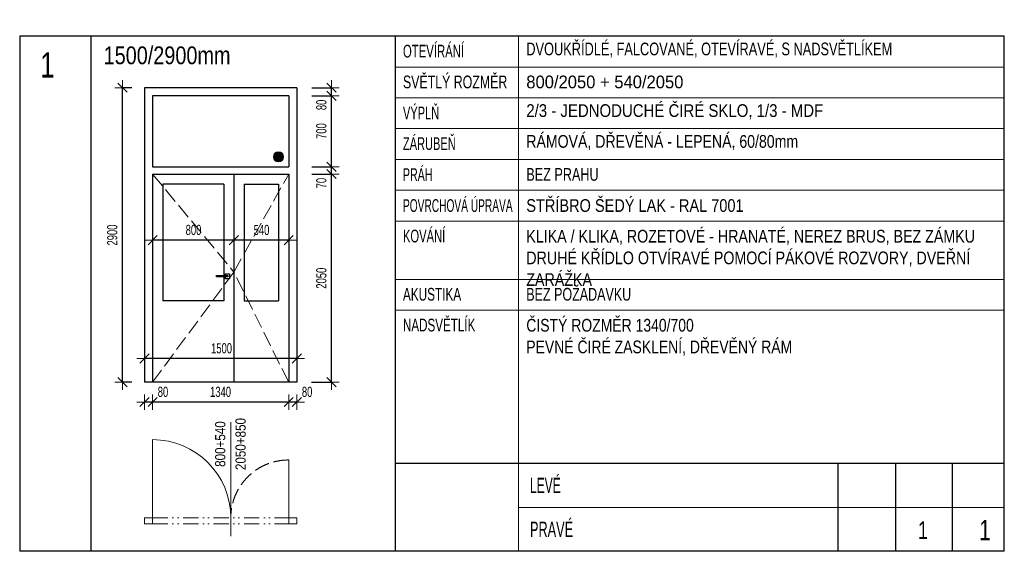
# Model space of a CAD drawing. Header units: millimetres. Extents: x -100839 to -67839, y -82854 to -70160.
# Tile 1 of 4: x -100839 to -91139, y -81607 to -76373. Entities that reach past the tile are written whole.
import ezdxf

# ---------------------------------------------------------------- set-up
doc = ezdxf.new("R2010")
doc.units = ezdxf.units.MM
doc.header["$PDMODE"] = 65
doc.linetypes.add('Carkovana 2x_1', pattern=[200, 150, -50])
doc.linetypes.add('JIS_09_15_1', pattern=[300, 150, -50, 0, -50, 0, -50])
doc.layers.add('XR$1$VÝPIS VNITŘNÍCH DVEŘÍ_1', color=7, linetype='Continuous', lineweight=25)
doc.styles.add('ARIAL', font='ARIAL.TTF')
doc.styles.add('ARIALNARROW', font='ARIALN.TTF')
doc.dimstyles.new('DIMSTYLE_3', dxfattribs={"dimtxt": 100, "dimasz": 150, "dimexe": 0, "dimexo": 0, "dimgap": 50, "dimtad": 2, "dimdec": 0, "dimrnd": 5, "dimzin": 12, "dimdsep": 46, "dimtxsty": 'ARIALNARROW', "dimblk1": 'ALL_ML_STRICH', "dimblk2": 'ALL_ML_STRICH', "dimsah": 1, "dimcen": 0, "dimclrd": 6, "dimclre": 6, "dimclrt": 6, "dimadec": 0, "dimazin": 0, "dimtfac": 1, "dimtdec": 0, "dimtix": 1, "dimtmove": 2, "dimatfit": 3, "dimfxl": 0, "dimtzin": 0, "dimlwd": 0, "dimlwe": 13, "dimarcsym": 0})
doc.dimstyles.new('DIMSTYLE_5', dxfattribs={"dimtxt": 100, "dimasz": 150, "dimexe": 0, "dimexo": 0, "dimgap": 50, "dimtad": 2, "dimdec": 0, "dimrnd": 5, "dimzin": 12, "dimdsep": 46, "dimtxsty": 'ARIALNARROW', "dimblk1": 'ALL_ML_STRICH', "dimblk2": 'ALL_ML_STRICH', "dimsah": 1, "dimcen": 0, "dimclrd": 6, "dimclre": 6, "dimclrt": 6, "dimadec": 0, "dimazin": 0, "dimtfac": 1, "dimtdec": 0, "dimtix": 1, "dimtmove": 2, "dimatfit": 3, "dimfxl": 0, "dimtvp": 1.2, "dimtzin": 0, "dimlwd": 0, "dimlwe": 13, "dimarcsym": 0})

# ---------------------------------------------------------------- blocks, each defined once
blk = doc.blocks.new('ALL_ML_STRICH')
at = {"color": 0, "linetype": 'ByBlock', "lineweight": -2}
for p, q in [((-1, 0), (0.5, 0)), ((-0.3, -0.3), (0.3, 0.3)), ((0, -0.5), (0, 0.5))]:
    blk.add_line(p, q, dxfattribs=at)
blk = doc.blocks.new('*D28')
at = {"layer": 'DEFPOINTS', "color": 6, "linetype": 'Continuous', "lineweight": 13}
for p in [(-98109.4, -79709), (-99609.4, -79942.3), (-98109.4, -79942.3)]:
    blk.add_point(p, dxfattribs=at)
at = {"layer": 'XR$1$VÝPIS VNITŘNÍCH DVEŘÍ_1', "color": 6, "linetype": 'Continuous', "lineweight": -2}
for p, q in [((-99609.4, -79709), (-99609.4, -79709)), ((-98109.4, -79709), (-99609.4, -79709)), ((-98109.4, -79709), (-98109.4, -79709))]:
    blk.add_line(p, q, dxfattribs=at)
at = {"layer": 'XR$1$VÝPIS VNITŘNÍCH DVEŘÍ_1', "color": 6, "linetype": 'Continuous', "lineweight": 13, "xscale": 150, "yscale": 150, "zscale": 150}
for p, rotation in [((-99609.4, -79709), 180), ((-98109.4, -79709), 360)]:
    blk.add_blockref('ALL_ML_STRICH', p, dxfattribs=dict(at, rotation=rotation))
at = {"layer": 'XR$1$VÝPIS VNITŘNÍCH DVEŘÍ_1', "color": 6, "linetype": 'Continuous', "lineweight": 13, "insert": (-98850.5, -79609), "char_height": 100, "width": 324.571, "attachment_point": 5, "style": 'ARIALNARROW'}
blk.add_mtext('\\W0.81;\\A1;{1500}', dxfattribs=at)
blk = doc.blocks.new('*D29')
at = {"layer": 'DEFPOINTS', "color": 6, "linetype": 'Continuous', "lineweight": 13}
for p in [(-98189.4, -79942.3), (-98109.4, -79942.3), (-98109.4, -80137.9)]:
    blk.add_point(p, dxfattribs=at)
at = {"layer": 'XR$1$VÝPIS VNITŘNÍCH DVEŘÍ_1', "color": 6, "linetype": 'Continuous', "lineweight": -2}
for p, q in [((-98189.4, -80137.9), (-98189.4, -80137.9)), ((-98109.4, -80137.9), (-98189.4, -80137.9)), ((-98109.4, -80137.9), (-98109.4, -80137.9))]:
    blk.add_line(p, q, dxfattribs=at)
at = {"layer": 'XR$1$VÝPIS VNITŘNÍCH DVEŘÍ_1', "color": 6, "linetype": 'Continuous', "lineweight": 13, "xscale": 150, "yscale": 150, "zscale": 150}
for p, rotation in [((-98189.4, -80137.9), 180), ((-98109.4, -80137.9), 360)]:
    blk.add_blockref('ALL_ML_STRICH', p, dxfattribs=dict(at, rotation=rotation))
at = {"layer": 'XR$1$VÝPIS VNITŘNÍCH DVEŘÍ_1', "color": 6, "linetype": 'Continuous', "lineweight": 13, "insert": (-98007.6, -80037.9), "char_height": 100, "width": 162.286, "attachment_point": 5, "style": 'ARIALNARROW'}
blk.add_mtext('\\W0.81;\\A1;{80}', dxfattribs=at)
blk = doc.blocks.new('*D30')
at = {"layer": 'DEFPOINTS', "color": 6, "linetype": 'Continuous', "lineweight": 13}
for p in [(-99529.4, -79942.3), (-98189.4, -79942.3), (-98189.4, -80137.9)]:
    blk.add_point(p, dxfattribs=at)
at = {"layer": 'XR$1$VÝPIS VNITŘNÍCH DVEŘÍ_1', "color": 6, "linetype": 'Continuous', "lineweight": -2}
for p, q in [((-99529.4, -80137.9), (-99529.4, -80137.9)), ((-98189.4, -80137.9), (-99529.4, -80137.9)), ((-98189.4, -80137.9), (-98189.4, -80137.9))]:
    blk.add_line(p, q, dxfattribs=at)
at = {"layer": 'XR$1$VÝPIS VNITŘNÍCH DVEŘÍ_1', "color": 6, "linetype": 'Continuous', "lineweight": 13, "xscale": 150, "yscale": 150, "zscale": 150}
for p, rotation in [((-99529.4, -80137.9), 180), ((-98189.4, -80137.9), 360)]:
    blk.add_blockref('ALL_ML_STRICH', p, dxfattribs=dict(at, rotation=rotation))
at = {"layer": 'XR$1$VÝPIS VNITŘNÍCH DVEŘÍ_1', "color": 6, "linetype": 'Continuous', "lineweight": 13, "insert": (-98860.5, -80037.9), "char_height": 100, "width": 324.571, "attachment_point": 5, "style": 'ARIALNARROW'}
blk.add_mtext('\\W0.81;\\A1;{1340}', dxfattribs=at)
blk = doc.blocks.new('*D31')
at = {"layer": 'DEFPOINTS', "color": 6, "linetype": 'Continuous', "lineweight": 13}
for p in [(-99609.4, -79942.3), (-99529.4, -79942.3), (-99529.4, -80137.9)]:
    blk.add_point(p, dxfattribs=at)
at = {"layer": 'XR$1$VÝPIS VNITŘNÍCH DVEŘÍ_1', "color": 6, "linetype": 'Continuous', "lineweight": -2}
for p, q in [((-99609.4, -80137.9), (-99609.4, -80137.9)), ((-99529.4, -80137.9), (-99609.4, -80137.9)), ((-99529.4, -80137.9), (-99529.4, -80137.9))]:
    blk.add_line(p, q, dxfattribs=at)
at = {"layer": 'XR$1$VÝPIS VNITŘNÍCH DVEŘÍ_1', "color": 6, "linetype": 'Continuous', "lineweight": 13, "xscale": 150, "yscale": 150, "zscale": 150}
for p, rotation in [((-99609.4, -80137.9), 180), ((-99529.4, -80137.9), 360)]:
    blk.add_blockref('ALL_ML_STRICH', p, dxfattribs=dict(at, rotation=rotation))
at = {"layer": 'XR$1$VÝPIS VNITŘNÍCH DVEŘÍ_1', "color": 6, "linetype": 'Continuous', "lineweight": 13, "insert": (-99427.6, -80037.9), "char_height": 100, "width": 162.286, "attachment_point": 5, "style": 'ARIALNARROW'}
blk.add_mtext('\\W0.81;\\A1;{80}', dxfattribs=at)
blk = doc.blocks.new('*D32')
at = {"layer": 'DEFPOINTS', "color": 6, "linetype": 'Continuous', "lineweight": 13}
for p in [(-98729.4, -78549.7), (-98189.4, -78543.8), (-98189.4, -78543.8)]:
    blk.add_point(p, dxfattribs=at)
at = {"layer": 'XR$1$VÝPIS VNITŘNÍCH DVEŘÍ_1', "color": 6, "linetype": 'Continuous', "lineweight": -2}
for p, q in [((-98729.4, -78543.8), (-98729.4, -78543.8)), ((-98189.4, -78543.8), (-98729.4, -78543.8)), ((-98189.4, -78543.8), (-98189.4, -78543.8))]:
    blk.add_line(p, q, dxfattribs=at)
at = {"layer": 'XR$1$VÝPIS VNITŘNÍCH DVEŘÍ_1', "color": 6, "linetype": 'Continuous', "lineweight": 13, "xscale": 150, "yscale": 150, "zscale": 150}
for p, rotation in [((-98729.4, -78543.8), 180), ((-98189.4, -78543.8), 360)]:
    blk.add_blockref('ALL_ML_STRICH', p, dxfattribs=dict(at, rotation=rotation))
at = {"layer": 'XR$1$VÝPIS VNITŘNÍCH DVEŘÍ_1', "color": 6, "linetype": 'Continuous', "lineweight": 13, "insert": (-98456.9, -78443.8), "char_height": 100, "width": 243.429, "attachment_point": 5, "style": 'ARIALNARROW'}
blk.add_mtext('\\W0.81;\\A1;{540}', dxfattribs=at)
blk = doc.blocks.new('*D33')
at = {"layer": 'DEFPOINTS', "color": 6, "linetype": 'Continuous', "lineweight": 13}
for p in [(-99529.4, -78549.7), (-98729.4, -78543.8), (-98729.4, -78549.7)]:
    blk.add_point(p, dxfattribs=at)
at = {"layer": 'XR$1$VÝPIS VNITŘNÍCH DVEŘÍ_1', "color": 6, "linetype": 'Continuous', "lineweight": -2}
for p, q in [((-99529.4, -78543.8), (-99529.4, -78543.8)), ((-98729.4, -78543.8), (-99529.4, -78543.8)), ((-98729.4, -78543.8), (-98729.4, -78543.8))]:
    blk.add_line(p, q, dxfattribs=at)
at = {"layer": 'XR$1$VÝPIS VNITŘNÍCH DVEŘÍ_1', "color": 6, "linetype": 'Continuous', "lineweight": 13, "xscale": 150, "yscale": 150, "zscale": 150}
for p, rotation in [((-99529.4, -78543.8), 180), ((-98729.4, -78543.8), 360)]:
    blk.add_blockref('ALL_ML_STRICH', p, dxfattribs=dict(at, rotation=rotation))
at = {"layer": 'XR$1$VÝPIS VNITŘNÍCH DVEŘÍ_1', "color": 6, "linetype": 'Continuous', "lineweight": 13, "insert": (-99126.9, -78443.8), "char_height": 100, "width": 243.429, "attachment_point": 5, "style": 'ARIALNARROW'}
blk.add_mtext('\\W0.81;\\A1;{800}', dxfattribs=at)
blk = doc.blocks.new('*D34')
at = {"layer": 'DEFPOINTS', "color": 6, "linetype": 'Continuous', "lineweight": 13}
for p in [(-99609.4, -77042.3), (-99827, -79942.3), (-99609.4, -79942.3)]:
    blk.add_point(p, dxfattribs=at)
at = {"layer": 'XR$1$VÝPIS VNITŘNÍCH DVEŘÍ_1', "color": 6, "linetype": 'Continuous', "lineweight": -2}
for p, q in [((-99735.7, -77042.3), (-99827, -77042.3)), ((-99827, -79942.3), (-99827, -77042.3)), ((-99735.7, -79942.3), (-99827, -79942.3))]:
    blk.add_line(p, q, dxfattribs=at)
at = {"layer": 'XR$1$VÝPIS VNITŘNÍCH DVEŘÍ_1', "color": 6, "linetype": 'Continuous', "lineweight": 13, "xscale": 150, "yscale": 150, "zscale": 150}
for p, rotation in [((-99827, -77042.3), 90), ((-99827, -79942.3), 270)]:
    blk.add_blockref('ALL_ML_STRICH', p, dxfattribs=dict(at, rotation=rotation))
at = {"layer": 'XR$1$VÝPIS VNITŘNÍCH DVEŘÍ_1', "color": 6, "linetype": 'Continuous', "lineweight": 13, "insert": (-99927, -78493.3), "char_height": 100, "width": 324.571, "attachment_point": 5, "rotation": 90, "style": 'ARIALNARROW'}
blk.add_mtext('\\W0.81;\\A1;{2900}', dxfattribs=at)
blk = doc.blocks.new('*D35')
at = {"layer": 'DEFPOINTS', "color": 6, "linetype": 'Continuous', "lineweight": 13}
for p in [(-98189.4, -77892.3), (-98109.4, -79942.3), (-97767.2, -79942.3)]:
    blk.add_point(p, dxfattribs=at)
at = {"layer": 'XR$1$VÝPIS VNITŘNÍCH DVEŘÍ_1', "color": 6, "linetype": 'Continuous', "lineweight": -2}
for p, q in [((-97962, -77892.3), (-97767.2, -77892.3)), ((-97767.2, -79942.3), (-97767.2, -77892.3)), ((-97964.1, -79942.3), (-97767.2, -79942.3))]:
    blk.add_line(p, q, dxfattribs=at)
at = {"layer": 'XR$1$VÝPIS VNITŘNÍCH DVEŘÍ_1', "color": 6, "linetype": 'Continuous', "lineweight": 13, "xscale": 150, "yscale": 150, "zscale": 150}
for p, rotation in [((-97767.2, -77892.3), 90), ((-97767.2, -79942.3), 270)]:
    blk.add_blockref('ALL_ML_STRICH', p, dxfattribs=dict(at, rotation=rotation))
at = {"layer": 'XR$1$VÝPIS VNITŘNÍCH DVEŘÍ_1', "color": 6, "linetype": 'Continuous', "lineweight": 13, "insert": (-97867.2, -78918.3), "char_height": 100, "width": 324.571, "attachment_point": 5, "rotation": 90, "style": 'ARIALNARROW'}
blk.add_mtext('\\W0.81;\\A1;{2050}', dxfattribs=at)
blk = doc.blocks.new('*D36')
at = {"layer": 'DEFPOINTS', "color": 6, "linetype": 'Continuous', "lineweight": 13}
for p in [(-98189.4, -77822.3), (-98189.4, -77892.3), (-97767.2, -77892.3)]:
    blk.add_point(p, dxfattribs=at)
at = {"layer": 'XR$1$VÝPIS VNITŘNÍCH DVEŘÍ_1', "color": 6, "linetype": 'Continuous', "lineweight": -2}
for p, q in [((-97962, -77822.3), (-97767.2, -77822.3)), ((-97767.2, -77892.3), (-97767.2, -77822.3)), ((-97962, -77892.3), (-97767.2, -77892.3))]:
    blk.add_line(p, q, dxfattribs=at)
at = {"layer": 'XR$1$VÝPIS VNITŘNÍCH DVEŘÍ_1', "color": 6, "linetype": 'Continuous', "lineweight": 13, "xscale": 150, "yscale": 150, "zscale": 150}
for p, rotation in [((-97767.2, -77892.3), 270), ((-97767.2, -77822.3), 90)]:
    blk.add_blockref('ALL_ML_STRICH', p, dxfattribs=dict(at, rotation=rotation))
at = {"layer": 'XR$1$VÝPIS VNITŘNÍCH DVEŘÍ_1', "color": 6, "linetype": 'Continuous', "lineweight": 13, "insert": (-97867.2, -77981.8), "char_height": 100, "width": 162.286, "attachment_point": 5, "rotation": 90, "style": 'ARIALNARROW'}
blk.add_mtext('\\W0.81;\\A1;{70}', dxfattribs=at)
blk = doc.blocks.new('*D37')
at = {"layer": 'DEFPOINTS', "color": 6, "linetype": 'Continuous', "lineweight": 13}
for p in [(-98189.4, -77122.3), (-98189.4, -77822.3), (-97767.2, -77822.3)]:
    blk.add_point(p, dxfattribs=at)
at = {"layer": 'XR$1$VÝPIS VNITŘNÍCH DVEŘÍ_1', "color": 6, "linetype": 'Continuous', "lineweight": -2}
for p, q in [((-97961.3, -77122.3), (-97767.2, -77122.3)), ((-97767.2, -77822.3), (-97767.2, -77122.3)), ((-97962, -77822.3), (-97767.2, -77822.3))]:
    blk.add_line(p, q, dxfattribs=at)
at = {"layer": 'XR$1$VÝPIS VNITŘNÍCH DVEŘÍ_1', "color": 6, "linetype": 'Continuous', "lineweight": 13, "xscale": 150, "yscale": 150, "zscale": 150}
for p, rotation in [((-97767.2, -77122.3), 90), ((-97767.2, -77822.3), 270)]:
    blk.add_blockref('ALL_ML_STRICH', p, dxfattribs=dict(at, rotation=rotation))
at = {"layer": 'XR$1$VÝPIS VNITŘNÍCH DVEŘÍ_1', "color": 6, "linetype": 'Continuous', "lineweight": 13, "insert": (-97867.2, -77469.7), "char_height": 100, "width": 243.429, "attachment_point": 5, "rotation": 90, "style": 'ARIALNARROW'}
blk.add_mtext('\\W0.81;\\A1;{700}', dxfattribs=at)
blk = doc.blocks.new('*D38')
at = {"layer": 'DEFPOINTS', "color": 6, "linetype": 'Continuous', "lineweight": 13}
for p in [(-98109.4, -77042.3), (-98189.4, -77122.3), (-97767.2, -77122.3)]:
    blk.add_point(p, dxfattribs=at)
at = {"layer": 'XR$1$VÝPIS VNITŘNÍCH DVEŘÍ_1', "color": 6, "linetype": 'Continuous', "lineweight": -2}
for p, q in [((-97961.3, -77042.3), (-97767.2, -77042.3)), ((-97767.2, -77122.3), (-97767.2, -77042.3)), ((-97961.3, -77122.3), (-97767.2, -77122.3))]:
    blk.add_line(p, q, dxfattribs=at)
at = {"layer": 'XR$1$VÝPIS VNITŘNÍCH DVEŘÍ_1', "color": 6, "linetype": 'Continuous', "lineweight": 13, "xscale": 150, "yscale": 150, "zscale": 150}
for p, rotation in [((-97767.2, -77042.3), 90), ((-97767.2, -77122.3), 270)]:
    blk.add_blockref('ALL_ML_STRICH', p, dxfattribs=dict(at, rotation=rotation))
at = {"layer": 'XR$1$VÝPIS VNITŘNÍCH DVEŘÍ_1', "color": 6, "linetype": 'Continuous', "lineweight": 13, "insert": (-97867.2, -77211.8), "char_height": 100, "width": 162.286, "attachment_point": 5, "rotation": 90, "style": 'ARIALNARROW'}
blk.add_mtext('\\W0.81;\\A1;{80}', dxfattribs=at)

msp = doc.modelspace()

# ---------------------------------------------------------------- hatches: boundary and pattern name
at = {"layer": 'XR$1$VÝPIS VNITŘNÍCH DVEŘÍ_1', "linetype": 'Continuous', "lineweight": 13}
msp.add_hatch(color=253, dxfattribs=at).paths.add_polyline_path([(-98257.2, -77683.9), (-98264.4, -77678.9), (-98272.3, -77675.3), (-98280.7, -77673), (-98289.4, -77672.3), (-98298.1, -77673), (-98306.5, -77675.3), (-98314.4, -77678.9), (-98321.5, -77683.9), (-98327.7, -77690.1), (-98332.7, -77697.3), (-98336.4, -77705.1), (-98338.6, -77713.6), (-98339.4, -77722.3), (-98338.6, -77730.9), (-98336.4, -77739.4), (-98332.7, -77747.3), (-98327.7, -77754.4), (-98321.5, -77760.6), (-98314.4, -77765.6), (-98306.5, -77769.2), (-98298.1, -77771.5), (-98289.4, -77772.3), (-98280.7, -77771.5), (-98272.3, -77769.2), (-98264.4, -77765.6), (-98257.2, -77760.6), (-98251.1, -77754.4), (-98246.1, -77747.3), (-98242.4, -77739.4), (-98240.1, -77730.9), (-98239.4, -77722.3), (-98240.1, -77713.6), (-98242.4, -77705.1), (-98246.1, -77697.3), (-98251.1, -77690.1)])

# ---------------------------------------------------------------- linework, layer by layer
at = {"layer": 'XR$1$VÝPIS VNITŘNÍCH DVEŘÍ_1', "color": 7, "linetype": 'Continuous', "lineweight": 25}
for p, q in [((-91139.3, -76535.4), (-100839.3, -76535.4)), ((-100839.3, -76535.4), (-100839.3, -81607.5)), ((-100139.3, -76535.4), (-100139.3, -81607.5)), ((-97141.4, -76535.4), (-97141.4, -81607.5)), ((-91139.3, -81607.5), (-91139.3, -76535.4)), ((-99609.4, -77042.3), (-99609.4, -79942.3)), ((-98109.4, -77042.3), (-99609.4, -77042.3)), ((-98109.4, -77042.3), (-98109.4, -79942.3)), ((-98189.4, -77122.3), (-99529.4, -77122.3)), ((-99529.4, -77122.3), (-99529.4, -77822.3)), ((-98189.4, -77122.3), (-98189.4, -77822.3)), ((-99529.4, -77822.3), (-98189.4, -77822.3)), ((-99529.4, -77892.3), (-99529.4, -79942.3)), ((-99529.4, -77892.3), (-98189.4, -77892.3)), ((-98729.4, -77892.3), (-98729.4, -79942.3)), ((-98189.4, -77892.3), (-98189.4, -79942.3)), ((-98829.4, -77992.3), (-99429.4, -77992.3)), ((-99429.4, -77992.3), (-99429.4, -79142.3)), ((-98829.4, -77992.3), (-98829.4, -79142.3)), ((-98629.4, -77992.3), (-98289.4, -77992.3)), ((-98629.4, -77992.3), (-98629.4, -79142.3)), ((-98289.4, -77992.3), (-98289.4, -79142.3)), ((-98829.4, -79142.3), (-99429.4, -79142.3)), ((-98629.4, -79142.3), (-98289.4, -79142.3)), ((-98109.4, -79942.3), (-99609.4, -79942.3)), ((-91139.3, -80743.9), (-97141.4, -80743.9)), ((-92776.4, -81607.5), (-92776.4, -80743.9)), ((-92207.2, -81607.5), (-92207.2, -80743.9)), ((-91650.7, -81607.5), (-91650.7, -80743.9)), ((-91650.7, -81607.5), (-91650.7, -80743.9)), ((-91139.3, -81607.5), (-100839.3, -81607.5))]:
    msp.add_line(p, q, dxfattribs=at)
at = {"layer": 'XR$1$VÝPIS VNITŘNÍCH DVEŘÍ_1', "color": 7, "linetype": 'Continuous', "lineweight": 18}
for p, q in [((-95926.3, -76535.4), (-95926.3, -80743.9)), ((-97141.4, -76838.8), (-91139.3, -76838.8)), ((-97141.4, -77142.3), (-91139.3, -77142.3)), ((-97141.4, -77445.7), (-91139.3, -77445.7)), ((-97141.4, -77749.2), (-91139.3, -77749.2)), ((-97141.4, -78052.6), (-91139.3, -78052.6)), ((-97141.4, -78356.1), (-95926.3, -78356.1)), ((-91139.3, -78356.1), (-95926.3, -78356.1)), ((-97141.4, -78929.5), (-91139.3, -78929.5)), ((-97141.4, -79233), (-91139.3, -79233)), ((-95926.3, -81607.5), (-95926.3, -80743.9)), ((-95926.3, -81175.7), (-91139.3, -81175.7))]:
    msp.add_line(p, q, dxfattribs=at)
at = {"layer": 'XR$1$VÝPIS VNITŘNÍCH DVEŘÍ_1', "color": 7, "linetype": 'Carkovana 2x_1', "lineweight": 13}
for p, q in [((-99529.4, -77892.3), (-98729.4, -78857.3)), ((-98729.4, -78857.3), (-98189.4, -77892.3)), ((-98729.4, -78857.3), (-99529.4, -79942.3)), ((-98189.4, -79942.3), (-98729.4, -78857.3))]:
    msp.add_line(p, q, dxfattribs=at)
at = {"layer": 'XR$1$VÝPIS VNITŘNÍCH DVEŘÍ_1', "color": 7, "linetype": 'Continuous', "lineweight": 13}
for p, q in [((-98759.4, -81458.6), (-98759.4, -80337.2)), ((-99529.4, -81278.2), (-99529.4, -80508.2)), ((-98189.4, -81278.2), (-98189.4, -80708.2)), ((-99609.4, -81278.2), (-99609.4, -81338.2)), ((-99609.4, -81278.2), (-99529.4, -81278.2)), ((-99529.4, -81338.2), (-99529.4, -81278.2)), ((-98189.4, -81338.2), (-98189.4, -81278.2)), ((-98189.4, -81278.2), (-98109.4, -81278.2)), ((-98109.4, -81278.2), (-98109.4, -81338.2)), ((-99609.4, -81338.2), (-99529.4, -81338.2)), ((-98189.4, -81338.2), (-98109.4, -81338.2))]:
    msp.add_line(p, q, dxfattribs=at)
at = {"layer": 'XR$1$VÝPIS VNITŘNÍCH DVEŘÍ_1', "color": 7, "linetype": 'JIS_09_15_1', "lineweight": 13}
for p, q in [((-99529.4, -81278.2), (-98189.4, -81278.2)), ((-99529.4, -81338.2), (-98189.4, -81338.2))]:
    msp.add_line(p, q, dxfattribs=at)
at = {"layer": 'XR$1$VÝPIS VNITŘNÍCH DVEŘÍ_1', "color": 7, "linetype": 'Continuous', "lineweight": 25}
msp.add_lwpolyline([(-98900.2, -78890.9), (-98787.8, -78890.9), (-98787.8, -78904.8), (-98900.2, -78904.8), (-98900.2, -78890.9)], close=True, dxfattribs=at)
msp.add_lwpolyline([(-98812.8, -78890.9), (-98812.8, -78875.9), (-98772, -78875.9), (-98772, -78923.4), (-98812.8, -78923.4), (-98812.8, -78904.8)], dxfattribs=at)
at = {"layer": 'XR$1$VÝPIS VNITŘNÍCH DVEŘÍ_1', "color": 7, "linetype": 'Continuous', "lineweight": 13}
msp.add_circle((-98289.4, -77722.3), 50, dxfattribs=at)
msp.add_arc((-99529.4, -81278.2), 770, 0, 90, dxfattribs=at)
at = {"layer": 'XR$1$VÝPIS VNITŘNÍCH DVEŘÍ_1', "color": 7, "linetype": 'Carkovana 2x_1', "lineweight": 13}
msp.add_arc((-98189.4, -81278.2), 570, 90, 180, dxfattribs=at)

# ---------------------------------------------------------------- texts
at = {"layer": 'XR$1$VÝPIS VNITŘNÍCH DVEŘÍ_1', "color": 7, "linetype": 'Continuous', "lineweight": 25, "attachment_point": 7, "style": 'ARIALNARROW'}
for s, insert, char_height, width in [('\\W0.88;DVOUKŘÍDLÉ, FALCOVANÉ, OTEVÍRAVÉ, S NADSVĚTLÍKEM', (-95848.4, -76746.6), 125, 3675.198), ('\\W0.78;OTEVÍRÁNÍ', (-97063.5, -76746.6), 125, 655.709), ('\\W0.85;SVĚTLÝ ROZMĚR', (-97063.5, -77050), 125, 1079.66), ('\\W1.14;800/2050 + 540/2050', (-95848.4, -77050), 125, 1617.733), ('\\W1.03;2/3 - JEDNODUCHÉ ČIRÉ SKLO, 1/3 - MDF', (-95848.4, -77353.5), 125, 3007.884), ('\\W0.76;VÝPLŇ', (-97063.5, -77353.5), 125, 407.774), ('\\W0.97;RÁMOVÁ, DŘEVĚNÁ - LEPENÁ, 60/80mm', (-95848.4, -77656.9), 125, 2726.993), ('\\W0.76;ZÁRUBEŇ', (-97063.5, -77656.9), 125, 571.052), ('\\W0.87;BEZ PRAHU', (-95848.4, -77960.4), 125, 764.07), ('\\W0.73;PRÁH', (-97063.5, -77960.4), 125, 339.264), ('\\W0.70;POVRCHOVÁ ÚPRAVA', (-97063.5, -78266.9), 125, 1127.163), ('\\W1.00;STŘÍBRO ŠEDÝ LAK - RAL 7001', (-95848.4, -78266.9), 125, 2215.93), ('\\W0.77;KOVÁNÍ', (-97063.5, -78567.3), 125, 464.666), ('\\W0.86;BEZ POŽADAVKU', (-95848.4, -79140.7), 125, 1090.538), ('\\W0.81;AKUSTIKA', (-97063.5, -79140.7), 125, 623.841), ('\\W0.80;NADSVĚTLÍK', (-97063.5, -79444.1), 125, 766.852), ('\\W0.69;LEVÉ', (-95812.2, -81034), 150, 355.684), ('\\W0.73;PRAVÉ', (-95812.2, -81465.8), 150, 480.25)]:
    msp.add_mtext(s, dxfattribs=dict(at, insert=insert, char_height=char_height, width=width))
at = {"layer": 'XR$1$VÝPIS VNITŘNÍCH DVEŘÍ_1', "color": 7, "linetype": 'Continuous', "lineweight": 35, "style": 'ARIAL'}
for s, insert, char_height, width, attachment_point in [('\\W0.80;1500/2900mm', (-100012.5, -76813.5), 175, 1327.429, 7), ('\\W0.72;1', (-91940.1, -81399.8), 175, 172.839, 5), ('\\W0.72;1', (-91330.1, -81399.8), 200, 197.53, 5)]:
    msp.add_mtext(s, dxfattribs=dict(at, insert=insert, char_height=char_height, width=width, attachment_point=attachment_point))
at = {"layer": 'XR$1$VÝPIS VNITŘNÍCH DVEŘÍ_1', "color": 7, "linetype": 'Continuous', "lineweight": 50, "insert": (-100636.4, -76942.5), "char_height": 250, "width": 246.912, "attachment_point": 7, "style": 'ARIAL'}
msp.add_mtext('\\W0.72;1', dxfattribs=at)
at = {"layer": 'XR$1$VÝPIS VNITŘNÍCH DVEŘÍ_1', "color": 7, "linetype": 'Continuous', "lineweight": 18, "char_height": 125, "attachment_point": 1, "line_spacing_factor": 1.024096, "style": 'ARIALNARROW'}
for s, insert, width in [('\\W0.98;KLIKA / KLIKA, ROZETOVÉ - HRANATÉ, NEREZ BRUS, BEZ ZÁMKU\\PDRUHÉ KŘÍDLO OTVÍRAVÉ POMOCÍ PÁKOVÉ ROZVORY, DVEŘNÍ ZARÁŽKA', (-95848.4, -78442.3), 4697.937), ('\\W0.96;ČISTÝ ROZMĚR 1340/700\\PPEVNÉ ČIRÉ ZASKLENÍ, DŘEVĚNÝ RÁM', (-95848.4, -79319.1), 2520.02)]:
    msp.add_mtext(s, dxfattribs=dict(at, insert=insert, width=width))
at = {"layer": 'XR$1$VÝPIS VNITŘNÍCH DVEŘÍ_1', "color": 6, "linetype": 'Continuous', "lineweight": 13, "insert": (-98913.9, -80551.4), "char_height": 100, "width": 569.767, "attachment_point": 2, "rotation": 90, "line_spacing_factor": 1.204819, "style": 'ARIALNARROW'}
msp.add_mtext('\\W1.00;800+540\\P2050+850', dxfattribs=at)

# ---------------------------------------------------------------- dimensions: what is measured, and where the dimension line sits
at = {"layer": 'XR$1$VÝPIS VNITŘNÍCH DVEŘÍ_1', "color": 6, "linetype": 'Continuous', "lineweight": 13}
for base, p1, p2, angle, dimstyle, picture, middle in [((-99827, -77042.3), (-99735.7, -79942.3), (-99735.7, -77042.3), 90, 'DIMSTYLE_3', '*D34', (-99927, -78493.3)), ((-97767.2, -77042.3), (-97961.3, -77122.3), (-97961.3, -77042.3), 90, 'DIMSTYLE_5', '*D38', (-97867.2, -77211.8)), ((-97767.2, -77122.3), (-97962, -77822.3), (-97961.3, -77122.3), 90, 'DIMSTYLE_3', '*D37', (-97867.2, -77469.7)), ((-97767.2, -77822.3), (-97962, -77892.3), (-97962, -77822.3), 90, 'DIMSTYLE_5', '*D36', (-97867.2, -77981.8)), ((-97767.2, -77892.3), (-97964.1, -79942.3), (-97962, -77892.3), 90, 'DIMSTYLE_3', '*D35', (-97867.2, -78918.3)), ((-99529.4, -78543.8), (-98729.4, -78543.8), (-99529.4, -78543.8), 180, 'DIMSTYLE_3', '*D33', (-99126.9, -78443.8)), ((-98729.4, -78543.8), (-98189.4, -78543.8), (-98729.4, -78543.8), 180, 'DIMSTYLE_3', '*D32', (-98456.9, -78443.8)), ((-99609.4, -79709), (-98109.4, -79709), (-99609.4, -79709), 180, 'DIMSTYLE_3', '*D28', (-98850.5, -79609)), ((-99609.4, -80137.9), (-99529.4, -80137.9), (-99609.4, -80137.9), 180, 'DIMSTYLE_5', '*D31', (-99427.6, -80037.9)), ((-99529.4, -80137.9), (-98189.4, -80137.9), (-99529.4, -80137.9), 180, 'DIMSTYLE_3', '*D30', (-98860.5, -80037.9)), ((-98189.4, -80137.9), (-98109.4, -80137.9), (-98189.4, -80137.9), 180, 'DIMSTYLE_5', '*D29', (-98007.6, -80037.9))]:
    dim = msp.add_linear_dim(base=base, p1=p1, p2=p2, angle=angle, dimstyle=dimstyle, override={"dimpost": '<>', "dimclrd": 6, "dimclre": 6, "dimclrt": 6, "dimlwd": 0, "dimlwe": 13}, dxfattribs=at)
    dim.commit()
    dim.dimension.update_dxf_attribs({"geometry": picture, "text_midpoint": middle, "dimtype": 160})

doc.saveas('drawing.dxf')
